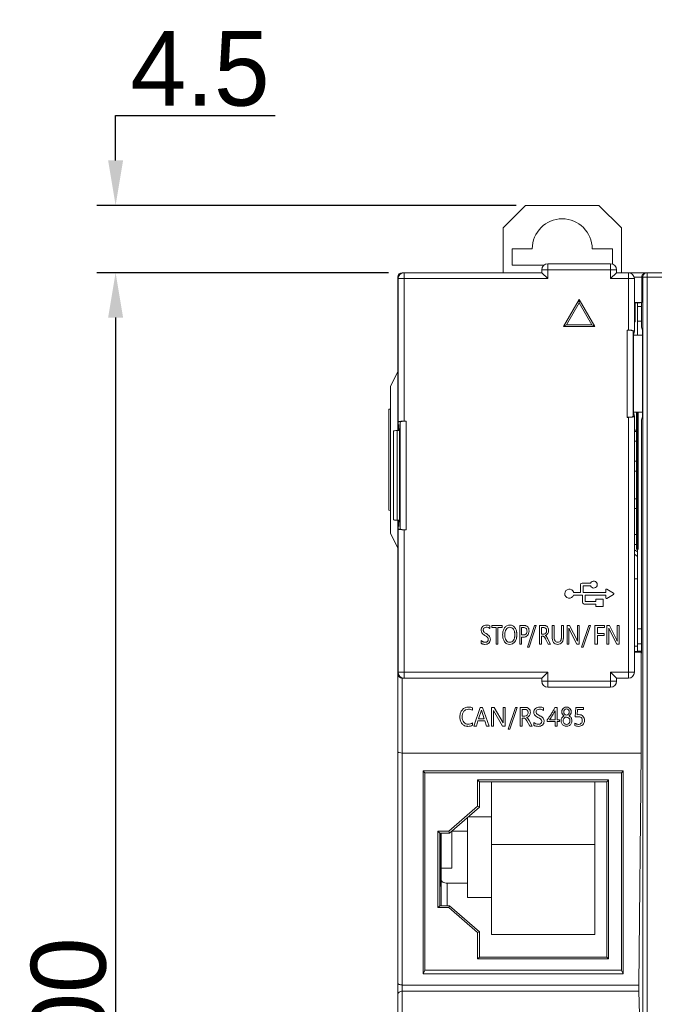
# Model space of a CAD drawing. Extents: x 0 to 576, y 0 to 389.
# Tile 13 of 22: x 189 to 231, y 211 to 276. Entities that reach past the tile are written whole.
import ezdxf

# ---------------------------------------------------------------- set-up
doc = ezdxf.new("R2010")
doc.units = 0
doc.header["$LTSCALE"] = 23.1
doc.header["$MEASUREMENT"] = 0
doc.layers.get('0').update_dxf_attribs({"linetype": 'CONTINUOUS'})
doc.layers.get('Defpoints').update_dxf_attribs({"linetype": 'CONTINUOUS'})
doc.styles.add('文字样式①', font='txt')
doc.dimstyles.new('标准样式（宋体）', dxfattribs={"dimtxt": 5, "dimasz": 3, "dimexe": 1.25, "dimexo": 0.625, "dimtad": 1, "dimtoh": 1, "dimdsep": 46, "dimtxsty": '文字样式①', "dimcen": 0, "dimadec": 0, "dimazin": 0, "dimtfac": 1, "dimtofl": 0, "dimtmove": 0, "dimatfit": 3, "dimfxl": 0, "dimarcsym": 0})

# ---------------------------------------------------------------- blocks, each defined once
blk = doc.blocks.new('*D13')
at = {"color": 0, "lineweight": -2}
for p, q in [((213.245, 259.458), (193.77, 259.458)), ((195.02, 256.458), (195.02, 162.458)), ((213.245, 159.458), (193.77, 159.458))]:
    blk.add_line(p, q, dxfattribs=at)
at = {"color": 0, "lineweight": 9}
for points in [[(194.52, 256.458), (195.52, 256.458), (195.02, 259.458)], [(194.52, 162.458), (195.52, 162.458), (195.02, 159.458)]]:
    blk.add_solid(points, dxfattribs=at)
at = {"layer": 'Defpoints', "color": 0, "lineweight": 9}
for p in [(213.87, 259.458), (195.02, 159.458), (213.87, 159.458)]:
    blk.add_point(p, dxfattribs=at)
at = {"color": 0, "lineweight": 9, "insert": (191.895, 209.458), "char_height": 5, "attachment_point": 5, "rotation": 90, "style": '文字样式①'}
blk.add_mtext('100', dxfattribs=at)
blk = doc.blocks.new('*D17')
at = {"color": 0, "lineweight": -2}
for p, q in [((195.02, 266.958), (195.02, 269.958)), ((195.02, 269.958), (205.673, 269.958)), ((221.775, 263.958), (193.77, 263.958)), ((213.245, 259.458), (193.77, 259.458)), ((195.02, 256.458), (195.02, 253.458))]:
    blk.add_line(p, q, dxfattribs=at)
at = {"color": 0, "lineweight": 9}
for points in [[(194.52, 266.958), (195.52, 266.958), (195.02, 263.958)], [(194.52, 256.458), (195.52, 256.458), (195.02, 259.458)]]:
    blk.add_solid(points, dxfattribs=at)
at = {"layer": 'Defpoints', "color": 0, "lineweight": 9}
for p in [(222.4, 263.958), (195.02, 259.458), (213.87, 259.458)]:
    blk.add_point(p, dxfattribs=at)
at = {"color": 0, "lineweight": 9, "insert": (200.659, 273.083), "char_height": 5, "attachment_point": 5, "style": '文字样式①'}
blk.add_mtext('4.5', dxfattribs=at)

msp = doc.modelspace()

# ---------------------------------------------------------------- linework, layer by layer
at = {"lineweight": 5}
for p, q in [((220.9, 262.458), (222.4, 263.958)), ((227.3, 263.958), (222.4, 263.958)), ((227.3, 263.958), (228.8, 262.458)), ((220.9, 262.458), (220.9, 259.458)), ((228.8, 262.458), (228.8, 259.458)), ((221.5, 259.958), (221.5, 261.058)), ((222.85, 261.058), (221.5, 261.058)), ((228.2, 261.058), (226.85, 261.058)), ((228.2, 261.058), (228.2, 260.04)), ((221.5, 259.958), (223.626, 259.958)), ((223.885, 260.058), (223.885, 259.058)), ((228.085, 260.058), (223.885, 260.058)), ((228.085, 259.058), (228.085, 260.058)), ((214.17, 259.458), (223.485, 259.458)), ((214.292, 259.458), (214.292, 249.543)), ((223.485, 259.658), (223.485, 259.458)), ((228.485, 259.658), (223.485, 259.658)), ((223.485, 259.458), (223.885, 259.058)), ((228.485, 259.458), (228.085, 259.058)), ((228.485, 259.658), (228.485, 259.458)), ((228.485, 259.458), (262.57, 259.458)), ((229.271, 255.623), (229.271, 259.458)), ((230.531, 259.458), (230.531, 159.458)), ((213.87, 248.908), (213.87, 259.158)), ((213.908, 259.158), (213.87, 259.158)), ((213.892, 249.473), (213.892, 259.058)), ((223.885, 259.058), (213.892, 259.058)), ((229.671, 259.058), (228.085, 259.058)), ((231.665, 259.158), (229.655, 259.158)), ((229.671, 259.058), (229.671, 255.552)), ((230.167, 259.158), (230.167, 257.463)), ((230.231, 159.758), (230.231, 259.158)), ((225.985, 257.658), (224.946, 255.858)), ((225.135, 255.968), (225.985, 257.44)), ((225.985, 257.658), (225.985, 257.44)), ((227.024, 255.858), (225.985, 257.658)), ((225.985, 257.44), (226.835, 255.968)), ((230.167, 257.463), (229.671, 257.463)), ((229.671, 257.427), (229.716, 257.427)), ((229.738, 257.449), (229.716, 257.427)), ((229.716, 257.427), (229.716, 256.18)), ((229.738, 257.449), (230.067, 257.449)), ((229.87, 257.449), (229.87, 255.287)), ((230.141, 257.463), (230.141, 255.818)), ((229.87, 257.208), (230.141, 257.208)), ((224.946, 255.858), (225.135, 255.968)), ((225.135, 255.968), (226.835, 255.968)), ((227.024, 255.858), (226.835, 255.968)), ((229.671, 256.18), (229.716, 256.18)), ((229.87, 256.208), (230.141, 256.208)), ((224.946, 255.858), (227.024, 255.858)), ((229.179, 249.791), (229.179, 255.623)), ((229.271, 255.623), (229.179, 255.623)), ((229.579, 255.554), (229.579, 249.86)), ((229.579, 255.554), (229.604, 255.304)), ((229.603, 255.305), (229.622, 255.305)), ((229.604, 255.304), (229.605, 255.288)), ((229.622, 255.305), (229.671, 255.55)), ((229.671, 255.55), (229.671, 255.552)), ((230.141, 255.818), (230.211, 255.606)), ((230.211, 255.606), (230.211, 249.827)), ((229.605, 250.126), (229.605, 255.288)), ((229.622, 255.288), (229.605, 255.288)), ((230.211, 255.286), (229.622, 255.288)), ((213.37, 251.858), (213.87, 252.858)), ((213.37, 251.858), (213.37, 242.058)), ((213.27, 250.336), (213.37, 250.345)), ((213.27, 243.581), (213.27, 250.336)), ((229.604, 250.11), (229.579, 249.86)), ((229.622, 250.108), (229.603, 250.108)), ((229.605, 250.126), (229.604, 250.11)), ((229.605, 250.126), (229.622, 250.126)), ((229.622, 250.126), (230.211, 250.128)), ((229.671, 249.864), (229.622, 250.108)), ((213.948, 248.908), (213.892, 249.473)), ((213.974, 248.908), (214.03, 249.474)), ((214.03, 242.343), (214.03, 249.474)), ((214.43, 249.543), (214.292, 249.543)), ((214.43, 249.543), (214.43, 242.274)), ((229.179, 249.791), (229.271, 249.791)), ((229.271, 232.358), (229.271, 249.791)), ((229.671, 249.862), (229.671, 249.864)), ((229.671, 249.862), (229.671, 232.758)), ((230.211, 249.827), (230.141, 249.615)), ((230.141, 234.037), (230.141, 249.615)), ((213.585, 248.864), (213.585, 242.953)), ((213.835, 248.908), (213.835, 242.908)), ((213.835, 248.908), (213.974, 248.908)), ((213.974, 248.908), (213.974, 242.908)), ((229.87, 248.93), (229.671, 248.93)), ((229.671, 248.853), (229.87, 248.853)), ((229.671, 248.203), (229.87, 248.203)), ((229.671, 246.853), (229.87, 246.853)), ((229.671, 246.203), (229.87, 246.203)), ((229.671, 244.353), (229.87, 244.353)), ((213.37, 243.572), (213.27, 243.581)), ((229.671, 243.703), (229.87, 243.703)), ((213.835, 242.908), (213.974, 242.908)), ((213.87, 159.758), (213.87, 242.908)), ((213.892, 242.344), (213.948, 242.908)), ((213.974, 242.908), (214.03, 242.343)), ((213.892, 232.758), (213.892, 242.344)), ((214.292, 242.274), (214.292, 232.358)), ((214.43, 242.274), (214.292, 242.274)), ((213.87, 241.058), (213.37, 242.058)), ((229.87, 241.953), (229.671, 241.953)), ((229.87, 241.303), (229.671, 241.303)), ((229.671, 240.937), (229.87, 240.793)), ((229.87, 240.952), (229.87, 234.132)), ((229.87, 240.493), (229.671, 240.637)), ((229.671, 239.008), (229.87, 239.008)), ((226.075, 238.605), (226.075, 238.089)), ((226.746, 238.705), (226.175, 238.705)), ((226.254, 238.089), (226.254, 238.525)), ((226.254, 238.525), (226.745, 238.525)), ((227.762, 238.269), (227.762, 238.089)), ((228.279, 238.037), (227.83, 238.307)), ((225.611, 237.91), (226.215, 237.91)), ((226.075, 238.089), (225.615, 238.089)), ((226.215, 237.91), (226.215, 237.415)), ((227.762, 238.089), (226.254, 238.089)), ((226.394, 237.491), (226.394, 237.91)), ((226.394, 237.91), (227.762, 237.91)), ((227.093, 237.643), (227.094, 237.491)), ((227.576, 237.643), (227.093, 237.643)), ((227.576, 237.16), (227.576, 237.643)), ((227.762, 237.91), (227.762, 237.73)), ((227.83, 237.692), (228.279, 237.962)), ((226.315, 237.312), (227.094, 237.312)), ((227.094, 237.491), (226.394, 237.491)), ((227.094, 237.312), (227.093, 237.16)), ((227.093, 237.16), (227.576, 237.16)), ((220.007, 235.686), (220.007, 235.862)), ((220.143, 235.886), (220.143, 235.743)), ((220.847, 235.886), (220.143, 235.886)), ((220.143, 235.743), (220.429, 235.743)), ((220.429, 235.743), (220.429, 234.639)), ((220.559, 234.639), (220.559, 235.743)), ((220.559, 235.743), (220.847, 235.743)), ((220.847, 235.743), (220.847, 235.886)), ((222.011, 235.886), (222.011, 234.639)), ((222.295, 235.886), (222.011, 235.886)), ((222.14, 235.247), (222.14, 235.744)), ((222.14, 235.744), (222.272, 235.744)), ((223.001, 235.886), (222.522, 234.432)), ((222.64, 234.432), (223.119, 235.886)), ((223.119, 235.886), (223.001, 235.886)), ((223.329, 235.886), (223.329, 234.639)), ((223.633, 235.886), (223.329, 235.886)), ((223.458, 235.305), (223.458, 235.745)), ((223.458, 235.745), (223.612, 235.745)), ((224.178, 235.886), (224.178, 235.128)), ((224.307, 235.886), (224.178, 235.886)), ((224.307, 235.135), (224.307, 235.886)), ((224.801, 235.886), (224.801, 235.123)), ((224.93, 235.886), (224.801, 235.886)), ((224.93, 235.147), (224.93, 235.886)), ((225.175, 235.886), (225.175, 234.639)), ((225.337, 235.886), (225.175, 235.886)), ((225.302, 234.639), (225.302, 235.672)), ((225.302, 235.672), (225.837, 234.639)), ((225.862, 234.86), (225.337, 235.886)), ((225.862, 235.886), (225.862, 234.86)), ((225.99, 235.886), (225.862, 235.886)), ((225.99, 234.639), (225.99, 235.886)), ((226.62, 235.886), (226.142, 234.432)), ((226.26, 234.432), (226.738, 235.886)), ((226.738, 235.886), (226.62, 235.886)), ((227.038, 235.887), (227.038, 234.639)), ((227.681, 235.887), (227.038, 235.887)), ((227.199, 235.344), (227.199, 235.743)), ((227.199, 235.743), (227.681, 235.743)), ((227.681, 235.743), (227.681, 235.887)), ((227.837, 235.886), (227.837, 234.639)), ((227.999, 235.886), (227.837, 235.886)), ((227.965, 234.639), (227.965, 235.672)), ((227.965, 235.672), (228.5, 234.639)), ((228.525, 234.86), (227.999, 235.886)), ((228.525, 235.886), (228.525, 234.86)), ((228.652, 235.886), (228.525, 235.886)), ((228.652, 234.639), (228.652, 235.886)), ((229.87, 235.658), (230.141, 235.658)), ((219.767, 235.342), (219.753, 235.351)), ((219.795, 235.324), (219.767, 235.342)), ((222.259, 235.247), (222.14, 235.247)), ((222.14, 234.639), (222.14, 235.105)), ((222.14, 235.105), (222.27, 235.105)), ((223.61, 235.305), (223.458, 235.305)), ((223.458, 234.639), (223.458, 235.164)), ((223.458, 235.164), (223.55, 235.164)), ((223.74, 234.985), (223.905, 234.639)), ((223.871, 235.012), (223.856, 235.043)), ((224.057, 234.639), (223.871, 235.012)), ((225.84, 234.903), (225.825, 234.933)), ((227.646, 235.344), (227.199, 235.344)), ((227.199, 234.639), (227.199, 235.201)), ((227.199, 235.201), (227.646, 235.201)), ((227.646, 235.201), (227.646, 235.344)), ((228.503, 234.903), (228.487, 234.933)), ((219.436, 234.873), (219.436, 234.689)), ((220.429, 234.639), (220.559, 234.639)), ((222.011, 234.639), (222.14, 234.639)), ((222.522, 234.432), (222.64, 234.432)), ((223.329, 234.639), (223.458, 234.639)), ((223.905, 234.639), (224.057, 234.639)), ((225.175, 234.639), (225.302, 234.639)), ((225.837, 234.639), (225.99, 234.639)), ((226.142, 234.432), (226.26, 234.432)), ((227.038, 234.639), (227.199, 234.639)), ((227.837, 234.639), (227.965, 234.639)), ((228.5, 234.639), (228.652, 234.639)), ((229.87, 234.508), (229.671, 234.508)), ((229.87, 234.658), (230.141, 234.658)), ((229.67, 234.132), (230.093, 234.132)), ((230.125, 234.101), (229.671, 234.101)), ((229.87, 234.158), (230.141, 234.158)), ((230.125, 234.101), (230.093, 234.132)), ((230.125, 227.358), (230.125, 234.101)), ((230.141, 234.037), (230.125, 234.029)), ((213.892, 232.758), (223.885, 232.758)), ((214.17, 232.378), (214.17, 159.458)), ((214.292, 232.358), (214.17, 232.358)), ((223.485, 232.358), (214.293, 232.358)), ((223.485, 232.358), (223.885, 232.758)), ((223.485, 232.158), (223.485, 232.358)), ((223.885, 232.758), (223.885, 231.758)), ((228.085, 231.758), (228.085, 232.758)), ((228.085, 232.758), (228.485, 232.358)), ((228.085, 232.758), (229.671, 232.758)), ((228.485, 232.158), (228.485, 232.358)), ((229.271, 232.358), (228.485, 232.358)), ((223.485, 232.158), (228.485, 232.158)), ((223.885, 231.758), (228.085, 231.758)), ((218.857, 230.211), (218.857, 230.38)), ((219.381, 230.41), (218.953, 229.162)), ((219.536, 230.41), (219.381, 230.41)), ((219.964, 229.162), (219.536, 230.41)), ((220.126, 230.41), (220.126, 229.162)), ((220.308, 230.41), (220.126, 230.41)), ((220.899, 229.383), (220.308, 230.41)), ((220.899, 230.41), (220.899, 229.383)), ((221.043, 230.41), (220.899, 230.41)), ((221.043, 229.162), (221.043, 230.41)), ((221.72, 230.41), (221.241, 228.955)), ((221.359, 228.955), (221.837, 230.41)), ((221.837, 230.41), (221.72, 230.41)), ((222.032, 230.41), (222.032, 229.162)), ((222.374, 230.41), (222.032, 230.41)), ((223.591, 230.21), (223.591, 230.385)), ((224.507, 230.41), (224.36, 230.41)), ((224.507, 229.586), (224.507, 230.41)), ((225.757, 230.41), (225.715, 229.777)), ((226.281, 230.41), (225.757, 230.41)), ((226.281, 230.271), (226.281, 230.41)), ((219.267, 229.645), (219.455, 230.223)), ((219.644, 229.645), (219.267, 229.645)), ((219.455, 230.223), (219.644, 229.645)), ((220.269, 229.162), (220.269, 230.196)), ((220.269, 230.196), (220.871, 229.162)), ((222.177, 229.828), (222.177, 230.269)), ((222.177, 230.269), (222.35, 230.269)), ((222.348, 229.828), (222.177, 229.828)), ((222.177, 229.162), (222.177, 229.687)), ((222.177, 229.687), (222.281, 229.687)), ((224.369, 230.18), (224.369, 229.586)), ((225.853, 229.918), (225.876, 230.271)), ((225.955, 229.922), (225.853, 229.918)), ((225.876, 230.271), (226.281, 230.271)), ((218.857, 229.214), (218.857, 229.368)), ((218.953, 229.162), (219.114, 229.162)), ((219.114, 229.162), (219.222, 229.504)), ((219.222, 229.504), (219.689, 229.504)), ((219.689, 229.504), (219.804, 229.162)), ((219.804, 229.162), (219.964, 229.162)), ((220.126, 229.162), (220.269, 229.162)), ((220.871, 229.162), (221.043, 229.162)), ((222.032, 229.162), (222.177, 229.162)), ((222.494, 229.509), (222.681, 229.162)), ((222.852, 229.162), (222.641, 229.536)), ((222.681, 229.162), (222.852, 229.162)), ((222.949, 229.396), (222.949, 229.213)), ((223.845, 229.579), (223.845, 229.455)), ((223.845, 229.455), (224.369, 229.455)), ((224.369, 229.586), (224.004, 229.586)), ((224.369, 229.455), (224.369, 229.162)), ((224.369, 229.162), (224.507, 229.162)), ((224.675, 229.586), (224.507, 229.586)), ((224.507, 229.162), (224.507, 229.455)), ((224.507, 229.455), (224.675, 229.455)), ((224.675, 229.455), (224.675, 229.586)), ((225.699, 229.354), (225.699, 229.193)), ((221.241, 228.955), (221.359, 228.955)), ((230.125, 227.358), (214.17, 227.358)), ((229.969, 211.855), (230.125, 227.358)), ((215.568, 212.603), (215.568, 226.157)), ((215.568, 226.157), (215.67, 226.044)), ((215.568, 226.157), (228.922, 226.157)), ((215.67, 226.044), (215.67, 212.853)), ((228.82, 226.044), (215.67, 226.044)), ((228.82, 226.044), (228.922, 226.157)), ((228.82, 212.853), (228.82, 226.044)), ((228.922, 226.157), (228.922, 212.603)), ((219.189, 223.797), (219.189, 225.566)), ((219.189, 225.566), (219.32, 225.428)), ((227.951, 225.566), (219.189, 225.566)), ((219.32, 225.428), (219.32, 223.731)), ((227.82, 225.428), (219.32, 225.428)), ((220.12, 215.237), (220.12, 225.428)), ((227.02, 225.428), (227.02, 215.237)), ((227.82, 225.428), (227.951, 225.566)), ((227.82, 213.719), (227.82, 225.428)), ((227.951, 225.566), (227.951, 213.594)), ((219.189, 223.797), (217.271, 222.137)), ((219.32, 223.731), (217.32, 221.998)), ((219.32, 223.731), (219.189, 223.797)), ((218.572, 223.083), (220.12, 223.083)), ((218.52, 217.713), (218.52, 223.038)), ((216.539, 217.024), (216.539, 222.137)), ((216.539, 222.137), (216.67, 221.998)), ((217.271, 222.137), (216.539, 222.137)), ((216.67, 221.998), (216.67, 217.149)), ((217.32, 221.998), (216.67, 221.998)), ((216.72, 221.998), (216.72, 219.826)), ((216.72, 221.932), (216.77, 221.932)), ((216.72, 221.891), (216.77, 221.891)), ((216.72, 221.867), (216.77, 221.867)), ((216.72, 221.791), (216.77, 221.791)), ((216.77, 217.149), (216.77, 221.998)), ((217.32, 221.998), (217.271, 222.137)), ((217.47, 219.666), (217.47, 222.128)), ((218.52, 222.13), (217.472, 222.13)), ((216.72, 221.723), (216.77, 221.723)), ((216.72, 221.577), (216.77, 221.577)), ((216.72, 221.49), (216.77, 221.49)), ((216.72, 221.454), (216.77, 221.454)), ((216.72, 221.405), (216.77, 221.405)), ((216.72, 221.314), (216.77, 221.314)), ((216.72, 221.239), (216.77, 221.239)), ((216.72, 221.129), (216.77, 221.129)), ((227.02, 221.237), (220.12, 221.237)), ((216.72, 221.072), (216.77, 221.072)), ((216.72, 220.993), (216.77, 220.993)), ((216.72, 220.953), (216.77, 220.953)), ((216.72, 220.929), (216.77, 220.929)), ((216.72, 220.901), (216.77, 220.901)), ((216.72, 220.844), (216.77, 220.844)), ((216.72, 220.804), (216.77, 220.804)), ((216.72, 220.741), (216.77, 220.741)), ((216.72, 220.673), (216.77, 220.673)), ((216.72, 220.575), (216.77, 220.575)), ((216.72, 220.48), (216.77, 220.48)), ((216.72, 220.402), (216.77, 220.402)), ((216.72, 220.355), (216.77, 220.355)), ((216.72, 220.337), (216.77, 220.337)), ((216.72, 220.232), (216.77, 220.232)), ((216.72, 220.164), (216.77, 220.164)), ((216.72, 220.018), (216.77, 220.018)), ((216.72, 219.931), (216.77, 219.931)), ((216.72, 219.826), (216.77, 219.826)), ((216.72, 219.781), (216.72, 218.461)), ((216.72, 219.781), (216.77, 219.781)), ((216.72, 219.776), (216.77, 219.776)), ((216.72, 219.765), (216.77, 219.765)), ((216.72, 219.737), (216.77, 219.737)), ((216.72, 219.66), (216.77, 219.66)), ((216.72, 219.603), (216.77, 219.603)), ((216.72, 219.563), (216.77, 219.563)), ((216.72, 219.5), (216.77, 219.5)), ((216.72, 219.431), (216.77, 219.431)), ((216.72, 219.334), (216.77, 219.334)), ((216.72, 219.238), (216.77, 219.238)), ((216.72, 219.16), (216.77, 219.16)), ((216.72, 219.114), (216.77, 219.114)), ((217.47, 219.666), (216.77, 219.666)), ((216.72, 219.096), (216.77, 219.096)), ((216.72, 219.025), (216.77, 219.025)), ((216.72, 218.968), (216.77, 218.968)), ((216.72, 218.928), (216.77, 218.928)), ((216.72, 218.865), (216.77, 218.865)), ((216.72, 218.796), (216.77, 218.796)), ((216.72, 218.698), (216.77, 218.698)), ((216.72, 218.603), (216.77, 218.603)), ((216.72, 218.525), (216.77, 218.525)), ((216.72, 218.479), (216.77, 218.479)), ((216.72, 218.461), (216.77, 218.461)), ((217.17, 218.666), (217.17, 217.149)), ((217.17, 218.666), (218.52, 218.666)), ((216.67, 217.149), (216.539, 217.024)), ((217.32, 217.149), (216.67, 217.149)), ((217.32, 217.149), (217.271, 217.024)), ((219.32, 215.417), (217.32, 217.149)), ((220.12, 217.713), (218.52, 217.713)), ((217.271, 217.024), (216.539, 217.024)), ((217.271, 217.024), (219.189, 215.363)), ((219.189, 215.363), (219.32, 215.417)), ((219.189, 213.594), (219.189, 215.363)), ((219.32, 215.417), (219.32, 213.719)), ((227.02, 215.237), (220.12, 215.237)), ((219.32, 213.719), (219.189, 213.594)), ((219.189, 213.594), (227.951, 213.594)), ((219.32, 213.719), (227.82, 213.719)), ((227.951, 213.594), (227.82, 213.719)), ((215.67, 212.853), (215.568, 212.603)), ((228.922, 212.603), (215.568, 212.603)), ((228.82, 212.853), (215.67, 212.853)), ((228.82, 212.853), (228.922, 212.603)), ((214.17, 211.855), (229.969, 211.855)), ((229.971, 211.446), (214.17, 211.446)), ((230.125, 206.341), (229.971, 211.446))]:
    msp.add_line(p, q, dxfattribs=at)
at = {"lineweight": 5, "const_width": 0.181}
msp.add_lwpolyline([(229.87, 250.127), (229.87, 240.952)], dxfattribs=at)
at = {"lineweight": 5}
for centre, radius, start, end in [((224.85, 261.058), 2, 0, 180), ((223.885, 259.658), 0.4, 90, 180), ((228.085, 259.658), 0.4, 0, 90), ((214.17, 259.158), 0.3, 90, 180), ((214.292, 259.058), 0.4, 90, 180), ((229.271, 259.058), 0.4, 0, 90), ((225.322, 238.005), 0.305, 15.99144, 341.71831), ((226.175, 238.605), 0.1, 90, 180), ((226.959, 238.614), 0.232, 202.67892, 157.12973), ((227.806, 237.729), 0.0434, 260.62439, 266.61882), ((228.255, 237.998), 0.0458, 25.37489, 33.93188), ((228.255, 238), 0.0459, 326.18029, 334.74305), ((228.261, 237.999), 0.0402, 354.1092, 6.02229), ((226.315, 237.412), 0.1, 177.81505, 270), ((219.792, 235.426), 0.338, 65.04167, 70.43478), ((222.299, 235.504), 0.381, 71.84664, 73.28262), ((223.637, 235.541), 0.345, 71.24162, 72.10212), ((225.85, 235.876), 0.58, 204.39426, 207.36563), ((228.513, 235.876), 0.58, 204.39426, 207.36563), ((219.282, 234.423), 0.882, 55.26405, 57.09643), ((219.722, 234.952), 0.191, 21.24002, 28.8969), ((222.274, 235.461), 0.357, 285.75755, 287.82803), ((223.54, 234.993), 0.173, 58.0397, 67.17127), ((223.62, 235.534), 0.332, 307.10878, 309.02046), ((224.991, 235.079), 0.811, 187.18449, 187.86178), ((224.082, 235.098), 0.846, 352.16852, 352.95413), ((219.726, 235.192), 0.434, 241.96193, 246.70674), ((219.716, 235.153), 0.395, 254.0254, 259.67906), ((219.714, 235.142), 0.384, 259.69791, 267.0898), ((219.718, 234.934), 0.194, 333.21983, 339.51126), ((214.292, 232.758), 0.4, 180, 270), ((229.271, 232.758), 0.4, 270, 0), ((223.885, 232.158), 0.4, 180, 270), ((228.085, 232.158), 0.4, 270, 0)]:
    msp.add_arc(centre, radius, start, end, dxfattribs=at)
for centre, major_axis, ratio, start_param, end_param in [((215.87, 257.464), (2, 0), 0.002618, 3.057129, 3.141593), ((214.17, 257.457), (0.3, 0), 0.002618, 2.761132, 3.141593), ((229.179, 255.552), (0.4, 0), 0.176327, 0.017453, 1.570796), ((229.271, 255.552), (0.4, 0), 0.176327, -0.000007, 1.570796), ((214.43, 249.473), (0.4, 0), 0.176327, 1.570796, 3.124139), ((229.179, 249.862), (0.4, 0), 0.176327, -1.570796, -0.017453), ((229.271, 249.862), (0.4, 0), 0.176327, -1.570796, 0.000004), ((213.835, 248.864), (0.25, 0), 0.176327, 1.570796, 3.141595), ((213.835, 242.953), (0.25, 0), 0.176327, 3.141593, 4.712389), ((214.43, 242.344), (0.4, 0), 0.176327, -3.124139, -1.570796), ((214.17, 234.106), (0.3, 0), 0.017455, 3.141593, 3.522025), ((229.973, 211.705), (0, 0.3), 0.017455, 1.047198, 2.617994)]:
    msp.add_ellipse(centre, major_axis=major_axis, ratio=ratio, start_param=start_param, end_param=end_param, dxfattribs=at)
for points, knots in [([(230.167, 259.158), (230.167, 259.179), (230.175, 259.255), (230.211, 259.327), (230.249, 259.367)], [0, 0, 0, 0, 0.270407, 1, 1, 1, 1]), ([(230.231, 259.158), (230.231, 259.235), (230.295, 259.394), (230.455, 259.458), (230.531, 259.458)], [0, 0, 0, 0, 0.500027, 1, 1, 1, 1]), ([(213.892, 249.473), (213.892, 249.478), (213.901, 249.491), (213.925, 249.502), (213.963, 249.513), (214.035, 249.528), (214.146, 249.54), (214.241, 249.543), (214.292, 249.543)], [0, 0, 0, 0, 0.036996, 0.099418, 0.193962, 0.316483, 0.629118, 1, 1, 1, 1]), ([(214.292, 242.274), (214.241, 242.274), (214.146, 242.277), (214.035, 242.289), (213.963, 242.304), (213.925, 242.315), (213.901, 242.326), (213.892, 242.339), (213.892, 242.344)], [0, 0, 0, 0, 0.370913, 0.683463, 0.806004, 0.900605, 0.963023, 1, 1, 1, 1]), ([(227.796, 238.312), (227.792, 238.312), (227.782, 238.308), (227.774, 238.3), (227.77, 238.294)], [0, 0, 0, 0, 0.372089, 1, 1, 1, 1]), ([(227.799, 237.686), (227.802, 237.685), (227.807, 237.685), (227.812, 237.686), (227.814, 237.686)], [0, 0, 0, 0, 0.537039, 1, 1, 1, 1]), ([(228.301, 237.995), (228.301, 237.997), (228.301, 238.005), (228.299, 238.012), (228.297, 238.018)], [0, 0, 0, 0, 0.179538, 1, 1, 1, 1]), ([(220.007, 235.862), (219.98, 235.879), (219.907, 235.902), (219.785, 235.911), (219.649, 235.894), (219.531, 235.823), (219.45, 235.709), (219.432, 235.584), (219.444, 235.473), (219.482, 235.378), (219.566, 235.29), (219.639, 235.24), (219.682, 235.213)], [0, 0, 0, 0, 0.07795, 0.183572, 0.298469, 0.406105, 0.512743, 0.628157, 0.708189, 0.784105, 0.87464, 1, 1, 1, 1]), ([(219.753, 235.351), (219.727, 235.368), (219.677, 235.401), (219.613, 235.451), (219.577, 235.516), (219.569, 235.586), (219.58, 235.66), (219.644, 235.744), (219.77, 235.773), (219.903, 235.753), (219.977, 235.712), (220.007, 235.686)], [0, 0, 0, 0, 0.108727, 0.207055, 0.279428, 0.360004, 0.449833, 0.533184, 0.715192, 0.86323, 1, 1, 1, 1]), ([(221.819, 235.277), (221.819, 235.322), (221.814, 235.407), (221.784, 235.565), (221.709, 235.733), (221.554, 235.879), (221.353, 235.921), (221.149, 235.879), (220.984, 235.73), (220.908, 235.553), (220.877, 235.387), (220.872, 235.295), (220.872, 235.247)], [0, 0, 0, 0, 0.075085, 0.143881, 0.268632, 0.379156, 0.487274, 0.602394, 0.716877, 0.845693, 0.919237, 1, 1, 1, 1]), ([(221.007, 235.26), (221.007, 235.329), (221.02, 235.456), (221.088, 235.622), (221.202, 235.738), (221.349, 235.773), (221.495, 235.741), (221.609, 235.629), (221.659, 235.496), (221.68, 235.369), (221.683, 235.298), (221.683, 235.262)], [0, 0, 0, 0, 0.15317, 0.282378, 0.394528, 0.500547, 0.606659, 0.714184, 0.842454, 0.917992, 1, 1, 1, 1]), ([(222.272, 235.744), (222.332, 235.744), (222.434, 235.719), (222.494, 235.604), (222.503, 235.502), (222.493, 235.398), (222.429, 235.277), (222.323, 235.247), (222.259, 235.247)], [0, 0, 0, 0, 0.235842, 0.34842, 0.486731, 0.630686, 0.75151, 1, 1, 1, 1]), ([(222.27, 235.105), (222.364, 235.101), (222.519, 235.166), (222.62, 235.345), (222.642, 235.508), (222.624, 235.664), (222.534, 235.838), (222.385, 235.886), (222.295, 235.886)], [0, 0, 0, 0, 0.2411, 0.371793, 0.515541, 0.653818, 0.769998, 1, 1, 1, 1]), ([(223.612, 235.745), (223.664, 235.745), (223.75, 235.72), (223.802, 235.622), (223.812, 235.535), (223.801, 235.445), (223.748, 235.343), (223.662, 235.305), (223.61, 235.305)], [0, 0, 0, 0, 0.237563, 0.352487, 0.485851, 0.63126, 0.760912, 1, 1, 1, 1]), ([(223.719, 235.215), (223.72, 235.215), (223.786, 235.238), (223.881, 235.303), (223.936, 235.438), (223.948, 235.56), (223.933, 235.689), (223.849, 235.843), (223.714, 235.886), (223.633, 235.886)], [0, 0, 0, 0, 0.003503, 0.223017, 0.33366, 0.460099, 0.610731, 0.740428, 1, 1, 1, 1]), ([(225.299, 235.672), (225.299, 235.678), (225.298, 235.687), (225.297, 235.696), (225.296, 235.699)], [0, 0, 0, 0, 0.671302, 1, 1, 1, 1]), ([(225.298, 235.7), (225.299, 235.696), (225.306, 235.675), (225.314, 235.654), (225.322, 235.636)], [0, 0, 0, 0, 0.14288, 1, 1, 1, 1]), ([(225.302, 235.516), (225.302, 235.565), (225.303, 235.617), (225.299, 235.669), (225.299, 235.672)], [0, 0, 0, 0, 0.944975, 1, 1, 1, 1]), ([(227.961, 235.672), (227.961, 235.678), (227.96, 235.687), (227.959, 235.696), (227.958, 235.699)], [0, 0, 0, 0, 0.671302, 1, 1, 1, 1]), ([(227.961, 235.7), (227.962, 235.696), (227.968, 235.675), (227.977, 235.654), (227.985, 235.636)], [0, 0, 0, 0, 0.14288, 1, 1, 1, 1]), ([(227.965, 235.516), (227.965, 235.565), (227.965, 235.617), (227.962, 235.669), (227.961, 235.672)], [0, 0, 0, 0, 0.944975, 1, 1, 1, 1]), ([(219.436, 234.689), (219.45, 234.678), (219.487, 234.657), (219.552, 234.637), (219.621, 234.622), (219.718, 234.614), (219.836, 234.629), (219.961, 234.697), (220.038, 234.815), (220.055, 234.944), (220.04, 235.062), (219.993, 235.163), (219.907, 235.251), (219.835, 235.299), (219.795, 235.324)], [0, 0, 0, 0, 0.042179, 0.097744, 0.156163, 0.205914, 0.323768, 0.425377, 0.524744, 0.638422, 0.719618, 0.79925, 0.891366, 1, 1, 1, 1]), ([(219.914, 234.945), (219.914, 234.896), (219.878, 234.778), (219.705, 234.747), (219.557, 234.783), (219.469, 234.837), (219.436, 234.873)], [0, 0, 0, 0, 0.245082, 0.514281, 0.758534, 1, 1, 1, 1]), ([(219.834, 235.299), (219.818, 235.31), (219.79, 235.327), (219.763, 235.344), (219.753, 235.351)], [0, 0, 0, 0, 0.598481, 1, 1, 1, 1]), ([(219.785, 235.148), (219.8, 235.137), (219.817, 235.125), (219.832, 235.112), (219.833, 235.11)], [0, 0, 0, 0, 0.919625, 1, 1, 1, 1]), ([(220.04, 235.039), (220.039, 235.047), (220.028, 235.088), (219.993, 235.163), (219.918, 235.24), (219.86, 235.281), (219.834, 235.299)], [0, 0, 0, 0, 0.067031, 0.37017, 0.720827, 1, 1, 1, 1]), ([(219.855, 235.09), (219.858, 235.086), (219.871, 235.072), (219.882, 235.057), (219.889, 235.044)], [0, 0, 0, 0, 0.249227, 1, 1, 1, 1]), ([(220.891, 235.456), (220.887, 235.434), (220.876, 235.365), (220.872, 235.295), (220.872, 235.247)], [0, 0, 0, 0, 0.311938, 1, 1, 1, 1]), ([(220.872, 235.247), (220.872, 235.203), (220.876, 235.117), (220.907, 234.96), (220.983, 234.791), (221.14, 234.645), (221.342, 234.604), (221.546, 234.646), (221.707, 234.795), (221.784, 234.971), (221.814, 235.137), (221.819, 235.229), (221.819, 235.277)], [0, 0, 0, 0, 0.074935, 0.143859, 0.268852, 0.380248, 0.490394, 0.603026, 0.716487, 0.846026, 0.919223, 1, 1, 1, 1]), ([(220.872, 235.247), (220.872, 235.203), (220.875, 235.136), (220.886, 235.071), (220.89, 235.049)], [0, 0, 0, 0, 0.670707, 1, 1, 1, 1]), ([(221.683, 235.262), (221.683, 235.26), (221.683, 235.222), (221.68, 235.15), (221.659, 235.025), (221.607, 234.893), (221.49, 234.781), (221.343, 234.75), (221.197, 234.784), (221.086, 234.899), (221.033, 235.031), (221.011, 235.155), (221.007, 235.224), (221.007, 235.26)], [0, 0, 0, 0, 0.00286, 0.085608, 0.159676, 0.287129, 0.395876, 0.504774, 0.608203, 0.718192, 0.846169, 0.919542, 1, 1, 1, 1]), ([(221.019, 235.111), (221.017, 235.125), (221.01, 235.174), (221.007, 235.224), (221.007, 235.26)], [0, 0, 0, 0, 0.276338, 1, 1, 1, 1]), ([(221.672, 235.413), (221.674, 235.399), (221.68, 235.349), (221.683, 235.298), (221.683, 235.262)], [0, 0, 0, 0, 0.272866, 1, 1, 1, 1]), ([(221.683, 235.262), (221.683, 235.26), (221.683, 235.222), (221.681, 235.171), (221.674, 235.121), (221.672, 235.108)], [0, 0, 0, 0, 0.024899, 0.74518, 1, 1, 1, 1]), ([(221.819, 235.277), (221.819, 235.322), (221.815, 235.387), (221.805, 235.452), (221.801, 235.473)], [0, 0, 0, 0, 0.68121, 1, 1, 1, 1]), ([(221.801, 235.071), (221.805, 235.092), (221.815, 235.16), (221.819, 235.229), (221.819, 235.277)], [0, 0, 0, 0, 0.30252, 1, 1, 1, 1]), ([(223.631, 235.139), (223.637, 235.135), (223.648, 235.128), (223.657, 235.119), (223.661, 235.115)], [0, 0, 0, 0, 0.568681, 1, 1, 1, 1]), ([(223.856, 235.043), (223.838, 235.08), (223.804, 235.145), (223.749, 235.198), (223.72, 235.213), (223.718, 235.214)], [0, 0, 0, 0, 0.558137, 0.983501, 1, 1, 1, 1]), ([(223.806, 235.135), (223.802, 235.141), (223.779, 235.173), (223.75, 235.201), (223.722, 235.216)], [0, 0, 0, 0, 0.181432, 1, 1, 1, 1]), ([(224.178, 235.128), (224.178, 234.997), (224.195, 234.795), (224.383, 234.634), (224.548, 234.609), (224.715, 234.634), (224.911, 234.801), (224.93, 235.011), (224.93, 235.147)], [0, 0, 0, 0, 0.272961, 0.376662, 0.490382, 0.609068, 0.716991, 1, 1, 1, 1]), ([(224.801, 235.123), (224.801, 235.031), (224.791, 234.891), (224.667, 234.773), (224.557, 234.755), (224.445, 234.773), (224.316, 234.895), (224.307, 235.04), (224.307, 235.135)], [0, 0, 0, 0, 0.280031, 0.382458, 0.491717, 0.604728, 0.710631, 1, 1, 1, 1]), ([(225.863, 234.966), (225.863, 234.936), (225.864, 234.897), (225.868, 234.854), (225.869, 234.841), (225.87, 234.839)], [0, 0, 0, 0, 0.692165, 0.939226, 1, 1, 1, 1]), ([(228.525, 234.966), (228.525, 234.936), (228.527, 234.897), (228.53, 234.854), (228.532, 234.841), (228.532, 234.839)], [0, 0, 0, 0, 0.692165, 0.939226, 1, 1, 1, 1]), ([(219.436, 234.689), (219.45, 234.678), (219.471, 234.666), (219.493, 234.657), (219.498, 234.655)], [0, 0, 0, 0, 0.767229, 1, 1, 1, 1]), ([(219.498, 234.655), (219.515, 234.648), (219.557, 234.636), (219.621, 234.622), (219.718, 234.614), (219.836, 234.629), (219.96, 234.696), (220.009, 234.771), (220.025, 234.81)], [0, 0, 0, 0, 0.091374, 0.216189, 0.322484, 0.574282, 0.791374, 1, 1, 1, 1]), ([(219.607, 234.774), (219.591, 234.778), (219.573, 234.785), (219.556, 234.792), (219.554, 234.793)], [0, 0, 0, 0, 0.918995, 1, 1, 1, 1]), ([(219.729, 234.759), (219.72, 234.758), (219.709, 234.758), (219.698, 234.759), (219.694, 234.759)], [0, 0, 0, 0, 0.720097, 1, 1, 1, 1]), ([(219.863, 234.806), (219.862, 234.806), (219.856, 234.8), (219.849, 234.795), (219.843, 234.79)], [0, 0, 0, 0, 0.061328, 1, 1, 1, 1]), ([(225.869, 234.838), (225.868, 234.841), (225.864, 234.853), (225.859, 234.865), (225.855, 234.874)], [0, 0, 0, 0, 0.216833, 1, 1, 1, 1]), ([(228.531, 234.838), (228.53, 234.841), (228.526, 234.853), (228.521, 234.865), (228.517, 234.874)], [0, 0, 0, 0, 0.216833, 1, 1, 1, 1]), ([(213.876, 234.055), (213.875, 234.055), (213.873, 234.055), (213.87, 234.057), (213.87, 234.057)], [0, 0, 0, 0, 0.699788, 1, 1, 1, 1]), ([(213.878, 232.751), (213.876, 232.751), (213.873, 232.75), (213.87, 232.747), (213.87, 232.746)], [0, 0, 0, 0, 0.66608, 1, 1, 1, 1]), ([(213.87, 232.648), (213.87, 232.581), (213.928, 232.426), (214.087, 232.358), (214.17, 232.358)], [0, 0, 0, 0, 0.445084, 1, 1, 1, 1]), ([(218.857, 230.38), (218.82, 230.398), (218.731, 230.424), (218.563, 230.438), (218.356, 230.403), (218.163, 230.253), (218.061, 230.072), (218.022, 229.902), (218.014, 229.766), (218.022, 229.632), (218.056, 229.475), (218.145, 229.306), (218.308, 229.179), (218.43, 229.15), (218.483, 229.145)], [0, 0, 0, 0, 0.059295, 0.129278, 0.239679, 0.348824, 0.465211, 0.52788, 0.59602, 0.659397, 0.717538, 0.824447, 0.924802, 1, 1, 1, 1]), ([(222.47, 229.739), (222.472, 229.739), (222.544, 229.761), (222.65, 229.822), (222.715, 229.961), (222.728, 230.084), (222.712, 230.215), (222.611, 230.372), (222.464, 230.41), (222.374, 230.41)], [0, 0, 0, 0, 0.003702, 0.229068, 0.336214, 0.456387, 0.599675, 0.726831, 1, 1, 1, 1]), ([(223.591, 230.385), (223.56, 230.403), (223.477, 230.426), (223.341, 230.435), (223.191, 230.418), (223.058, 230.349), (222.966, 230.236), (222.944, 230.107), (222.958, 229.996), (223.002, 229.9), (223.096, 229.812), (223.177, 229.763), (223.226, 229.736)], [0, 0, 0, 0, 0.081029, 0.192226, 0.312965, 0.423082, 0.527128, 0.63571, 0.710737, 0.783153, 0.87278, 1, 1, 1, 1]), ([(224.36, 230.41), (224.327, 230.339), (224.254, 230.194), (224.128, 229.98), (223.992, 229.771), (223.894, 229.64), (223.845, 229.579)], [0, 0, 0, 0, 0.237131, 0.498355, 0.760549, 1, 1, 1, 1]), ([(224.898, 230.322), (224.885, 230.307), (224.841, 230.244), (224.808, 230.113), (224.853, 229.948), (224.935, 229.868), (224.981, 229.839)], [0, 0, 0, 0, 0.106588, 0.409094, 0.700903, 1, 1, 1, 1]), ([(225.296, 229.839), (225.343, 229.868), (225.424, 229.948), (225.468, 230.114), (225.428, 230.28), (225.305, 230.403), (225.138, 230.444), (224.991, 230.408), (224.92, 230.349), (224.898, 230.322)], [0, 0, 0, 0, 0.151974, 0.298452, 0.452334, 0.600475, 0.753411, 0.905552, 1, 1, 1, 1]), ([(224.954, 230.099), (224.953, 230.152), (224.987, 230.255), (225.139, 230.323), (225.29, 230.255), (225.326, 230.152), (225.325, 230.099)], [0, 0, 0, 0, 0.257964, 0.499726, 0.744462, 1, 1, 1, 1]), ([(218.857, 229.368), (218.816, 229.341), (218.722, 229.297), (218.565, 229.277), (218.401, 229.304), (218.266, 229.413), (218.182, 229.577), (218.165, 229.742), (218.173, 229.881), (218.201, 230.012), (218.264, 230.132), (218.338, 230.199), (218.368, 230.22)], [0, 0, 0, 0, 0.097585, 0.201202, 0.309692, 0.415867, 0.531394, 0.665003, 0.738948, 0.806322, 0.928626, 1, 1, 1, 1]), ([(218.368, 230.22), (218.385, 230.232), (218.454, 230.271), (218.626, 230.302), (218.779, 230.259), (218.857, 230.211)], [0, 0, 0, 0, 0.122675, 0.46264, 1, 1, 1, 1]), ([(222.281, 229.687), (222.32, 229.687), (222.421, 229.652), (222.467, 229.56), (222.494, 229.509)], [0, 0, 0, 0, 0.401427, 1, 1, 1, 1]), ([(222.35, 230.269), (222.408, 230.269), (222.502, 230.247), (222.564, 230.147), (222.575, 230.059), (222.562, 229.968), (222.499, 229.862), (222.406, 229.828), (222.348, 229.828)], [0, 0, 0, 0, 0.248959, 0.360799, 0.486883, 0.624608, 0.750712, 1, 1, 1, 1]), ([(222.641, 229.536), (222.615, 229.584), (222.575, 229.663), (222.503, 229.722), (222.472, 229.737), (222.47, 229.737)], [0, 0, 0, 0, 0.607661, 0.985021, 1, 1, 1, 1]), ([(222.949, 229.213), (222.965, 229.201), (223.007, 229.18), (223.079, 229.16), (223.157, 229.145), (223.266, 229.138), (223.397, 229.152), (223.536, 229.218), (223.625, 229.336), (223.645, 229.467), (223.628, 229.587), (223.574, 229.688), (223.496, 229.758), (223.416, 229.813), (223.325, 229.862), (223.232, 229.916), (223.149, 229.973), (223.108, 230.038), (223.098, 230.109), (223.111, 230.185), (223.187, 230.27), (223.325, 230.296), (223.473, 230.277), (223.557, 230.236), (223.591, 230.21)], [0, 0, 0, 0, 0.025235, 0.059127, 0.094953, 0.125591, 0.197996, 0.258916, 0.315517, 0.377958, 0.422547, 0.4672, 0.520589, 0.553405, 0.590672, 0.65157, 0.68993, 0.717062, 0.746524, 0.779371, 0.811165, 0.884966, 0.94547, 1, 1, 1, 1]), ([(223.226, 229.736), (223.26, 229.717), (223.316, 229.686), (223.386, 229.643), (223.432, 229.605), (223.473, 229.552), (223.486, 229.502), (223.486, 229.469)], [0, 0, 0, 0, 0.299625, 0.491943, 0.625666, 0.751913, 1, 1, 1, 1]), ([(224.004, 229.586), (224.076, 229.684), (224.207, 229.877), (224.319, 230.081), (224.369, 230.18)], [0, 0, 0, 0, 0.521874, 1, 1, 1, 1]), ([(224.981, 229.839), (224.92, 229.813), (224.813, 229.716), (224.774, 229.579), (224.774, 229.51)], [0, 0, 0, 0, 0.488435, 1, 1, 1, 1]), ([(224.774, 229.51), (224.774, 229.445), (224.802, 229.315), (224.944, 229.171), (225.138, 229.127), (225.332, 229.171), (225.475, 229.315), (225.514, 229.49), (225.493, 229.602), (225.477, 229.644)], [0, 0, 0, 0, 0.152329, 0.295989, 0.446632, 0.59836, 0.741761, 0.894295, 1, 1, 1, 1]), ([(224.913, 229.517), (224.913, 229.551), (224.922, 229.615), (224.987, 229.722), (225.139, 229.788), (225.324, 229.706), (225.365, 229.58), (225.365, 229.514), (225.365, 229.512)], [0, 0, 0, 0, 0.135479, 0.259093, 0.498858, 0.740752, 0.993208, 1, 1, 1, 1]), ([(225.325, 230.099), (225.325, 230.046), (225.288, 229.945), (225.139, 229.871), (224.989, 229.944), (224.954, 230.046), (224.954, 230.099)], [0, 0, 0, 0, 0.258485, 0.501129, 0.742965, 1, 1, 1, 1]), ([(225.477, 229.644), (225.468, 229.667), (225.428, 229.748), (225.357, 229.812), (225.296, 229.839)], [0, 0, 0, 0, 0.262895, 1, 1, 1, 1]), ([(225.715, 229.777), (225.778, 229.784), (225.883, 229.791), (226.023, 229.78), (226.122, 229.728), (226.183, 229.641), (226.198, 229.534), (226.183, 229.428), (226.113, 229.317), (226.022, 229.28), (225.963, 229.274)], [0, 0, 0, 0, 0.19033, 0.312597, 0.41562, 0.512821, 0.620241, 0.728799, 0.828324, 1, 1, 1, 1]), ([(226.337, 229.547), (226.337, 229.645), (226.274, 229.865), (226.054, 229.922), (225.955, 229.922)], [0, 0, 0, 0, 0.498098, 1, 1, 1, 1]), ([(218.483, 229.145), (218.504, 229.143), (218.583, 229.138), (218.711, 229.151), (218.814, 229.189), (218.857, 229.214)], [0, 0, 0, 0, 0.162979, 0.610397, 1, 1, 1, 1]), ([(223.486, 229.469), (223.486, 229.418), (223.439, 229.295), (223.251, 229.272), (223.087, 229.306), (222.987, 229.359), (222.949, 229.396)], [0, 0, 0, 0, 0.229512, 0.506109, 0.758138, 1, 1, 1, 1]), ([(225.365, 229.512), (225.365, 229.449), (225.325, 229.323), (225.166, 229.262), (225.046, 229.282), (224.969, 229.335), (224.922, 229.419), (224.913, 229.483), (224.913, 229.517)], [0, 0, 0, 0, 0.249668, 0.491209, 0.618832, 0.738284, 0.86089, 1, 1, 1, 1]), ([(225.699, 229.193), (225.728, 229.173), (225.807, 229.146), (225.944, 229.136), (226.099, 229.155), (226.284, 229.274), (226.337, 229.442), (226.337, 229.547)], [0, 0, 0, 0, 0.119794, 0.277418, 0.468258, 0.642306, 1, 1, 1, 1]), ([(225.963, 229.274), (225.952, 229.272), (225.857, 229.267), (225.766, 229.306), (225.699, 229.354)], [0, 0, 0, 0, 0.110591, 1, 1, 1, 1]), ([(214.17, 227.358), (214.098, 227.358), (214.001, 227.368), (213.901, 227.398), (213.87, 227.426), (213.87, 227.439)], [0, 0, 0, 0, 0.669081, 0.883405, 1, 1, 1, 1]), ([(217.17, 218.666), (217.119, 218.666), (217.022, 218.675), (216.909, 218.71), (216.838, 218.752), (216.8, 218.786), (216.776, 218.825), (216.77, 218.853), (216.77, 218.866)], [0, 0, 0, 0, 0.318404, 0.601553, 0.722112, 0.826855, 0.917716, 1, 1, 1, 1]), ([(213.87, 212.005), (213.87, 211.96), (213.948, 211.894), (214.058, 211.863), (214.132, 211.855), (214.17, 211.855)], [0, 0, 0, 0, 0.387198, 0.675669, 1, 1, 1, 1]), ([(214.17, 211.446), (214.095, 211.446), (213.945, 211.399), (213.87, 211.254), (213.87, 211.186)], [0, 0, 0, 0, 0.525319, 1, 1, 1, 1])]:
    msp.add_open_spline(points, degree=3, knots=knots, dxfattribs=at)
for points in [[(230.249, 259.367), (230.276, 259.395), (230.308, 259.418), (230.344, 259.433)], [(230.344, 259.433), (230.38, 259.45), (230.421, 259.458), (230.462, 259.458)], [(227.77, 238.294), (227.765, 238.286), (227.762, 238.277), (227.762, 238.269)], [(227.796, 238.312), (227.793, 238.312), (227.789, 238.31), (227.786, 238.309)], [(227.809, 238.313), (227.805, 238.314), (227.8, 238.313), (227.796, 238.312)], [(227.83, 238.307), (227.824, 238.311), (227.817, 238.313), (227.809, 238.313)], [(227.762, 237.73), (227.762, 237.725), (227.763, 237.721), (227.765, 237.716)], [(227.765, 237.716), (227.767, 237.711), (227.77, 237.706), (227.773, 237.702)], [(227.773, 237.702), (227.776, 237.697), (227.78, 237.694), (227.785, 237.691)], [(227.785, 237.691), (227.789, 237.688), (227.794, 237.687), (227.799, 237.686)], [(227.814, 237.686), (227.82, 237.687), (227.825, 237.689), (227.83, 237.692)], [(228.297, 238.018), (228.293, 238.026), (228.286, 238.033), (228.279, 238.037)], [(228.279, 237.962), (228.284, 237.964), (228.289, 237.969), (228.293, 237.975)], [(228.293, 237.975), (228.297, 237.981), (228.3, 237.988), (228.301, 237.995)], [(228.301, 238.004), (228.3, 238.009), (228.299, 238.014), (228.297, 238.018)], [(220.007, 235.862), (219.983, 235.877), (219.956, 235.887), (219.928, 235.893)], [(219.935, 235.733), (219.961, 235.72), (219.985, 235.705), (220.007, 235.686)], [(222.272, 235.744), (222.302, 235.744), (222.335, 235.74), (222.365, 235.73)], [(222.409, 235.869), (222.371, 235.88), (222.332, 235.886), (222.295, 235.886)], [(223.612, 235.745), (223.638, 235.745), (223.666, 235.741), (223.692, 235.731)], [(223.743, 235.869), (223.707, 235.88), (223.669, 235.886), (223.633, 235.886)], [(219.576, 235.287), (219.61, 235.26), (219.646, 235.236), (219.682, 235.213)], [(219.682, 235.213), (219.708, 235.197), (219.735, 235.181), (219.761, 235.164)], [(219.833, 235.11), (219.841, 235.104), (219.848, 235.097), (219.855, 235.09)], [(219.9, 235.021), (219.909, 234.997), (219.914, 234.971), (219.914, 234.945)], [(219.914, 234.945), (219.914, 234.919), (219.909, 234.891), (219.9, 234.866)], [(221.007, 235.26), (221.007, 235.311), (221.011, 235.363), (221.02, 235.413)], [(222.358, 235.263), (222.326, 235.252), (222.292, 235.247), (222.259, 235.247)], [(222.27, 235.105), (222.303, 235.103), (222.337, 235.108), (222.371, 235.117)], [(223.55, 235.164), (223.569, 235.164), (223.589, 235.159), (223.607, 235.152)], [(223.686, 235.321), (223.662, 235.311), (223.635, 235.305), (223.61, 235.305)], [(223.661, 235.115), (223.672, 235.105), (223.682, 235.093), (223.69, 235.08)], [(223.69, 235.08), (223.695, 235.072), (223.7, 235.064), (223.705, 235.056)], [(223.704, 235.057), (223.717, 235.033), (223.728, 235.009), (223.74, 234.985)], [(223.722, 235.216), (223.757, 235.228), (223.791, 235.246), (223.821, 235.269)], [(223.839, 235.077), (223.829, 235.097), (223.818, 235.117), (223.806, 235.135)], [(223.871, 235.012), (223.86, 235.034), (223.85, 235.056), (223.839, 235.077)], [(224.178, 235.128), (224.178, 235.079), (224.18, 235.028), (224.186, 234.978)], [(224.313, 235.016), (224.308, 235.056), (224.307, 235.096), (224.307, 235.135)], [(224.801, 235.123), (224.801, 235.084), (224.799, 235.043), (224.794, 235.003)], [(224.921, 234.994), (224.928, 235.045), (224.93, 235.097), (224.93, 235.147)], [(225.862, 235.028), (225.862, 235.007), (225.862, 234.987), (225.863, 234.966)], [(228.525, 235.028), (228.525, 235.007), (228.525, 234.987), (228.525, 234.966)], [(219.522, 234.808), (219.49, 234.825), (219.46, 234.847), (219.436, 234.873)], [(219.775, 234.764), (219.76, 234.761), (219.744, 234.759), (219.729, 234.759)], [(219.804, 234.772), (219.795, 234.769), (219.785, 234.766), (219.775, 234.764)], [(219.843, 234.79), (219.831, 234.783), (219.818, 234.777), (219.804, 234.772)], [(219.891, 234.846), (219.884, 234.831), (219.874, 234.818), (219.863, 234.806)], [(225.855, 234.874), (225.85, 234.884), (225.845, 234.894), (225.84, 234.903)], [(228.517, 234.874), (228.513, 234.884), (228.508, 234.894), (228.503, 234.903)], [(213.894, 232.629), (213.878, 232.666), (213.87, 232.706), (213.87, 232.746)], [(213.966, 232.526), (213.935, 232.555), (213.91, 232.591), (213.894, 232.629)]]:
    msp.add_open_spline(points, degree=3, dxfattribs=at)

# ---------------------------------------------------------------- dimensions: what is measured, and where the dimension line sits
at = {"lineweight": 9}
for base, p1, p2, picture, middle in [((195.02, 259.458), (222.4, 263.958), (213.87, 259.458), '*D17', (200.659, 269.958)), ((195.02, 159.458), (213.87, 259.458), (213.87, 159.458), '*D13', (195.02, 209.458))]:
    dim = msp.add_linear_dim(base=base, p1=p1, p2=p2, angle=90, dimstyle='标准样式（宋体）', dxfattribs=at)
    dim.commit()
    dim.dimension.update_dxf_attribs({"geometry": picture, "text_midpoint": middle, "dimtype": 160})

doc.saveas('drawing.dxf')
